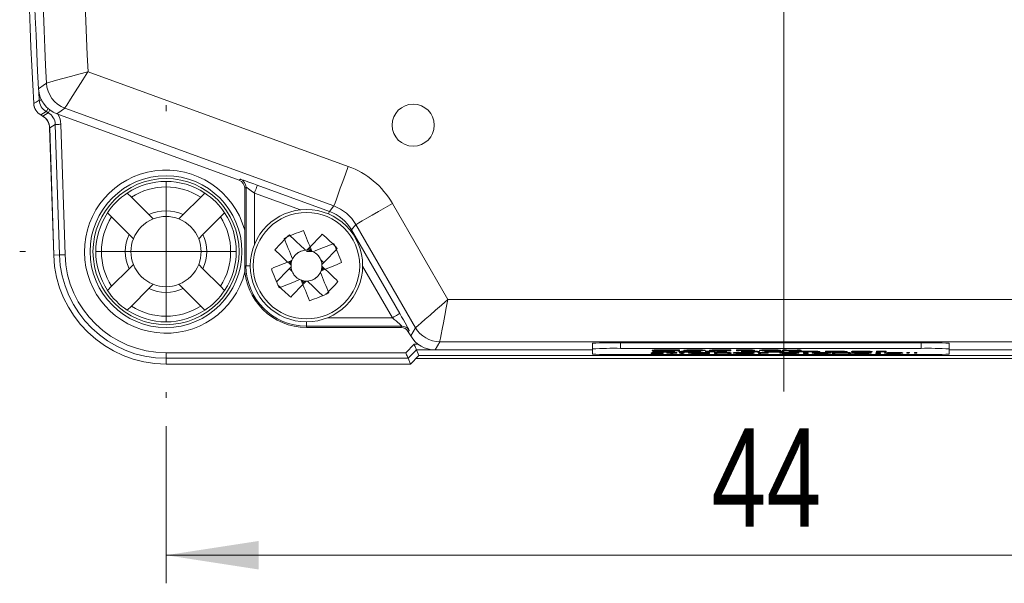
# Model space of a CAD drawing. Header units: millimetres. Extents: x 5 to 415, y 5 to 292.
# Tile 15 of 40: x 50 to 86, y 207 to 227. Entities that reach past the tile are written whole.
import ezdxf

# ---------------------------------------------------------------- set-up
doc = ezdxf.new("R2010")
doc.units = ezdxf.units.MM
doc.styles.add('SLDTEXTSTYLE0', font='TXT', dxfattribs={"width": 0.75})
doc.dimstyles.new('SLDDIMSTYLE0', dxfattribs={"dimtxt": 3.5, "dimasz": 3.302, "dimexe": 0, "dimexo": 0.0625, "dimgap": 0.875, "dimtad": 1, "dimrnd": 1e-09, "dimzin": 12, "dimdsep": 46, "dimtxsty": 'SLDTEXTSTYLE0', "dimsah": 1, "dimcen": 0.09, "dimadec": 0, "dimazin": 3, "dimtfac": 1, "dimtdec": 1, "dimtofl": 0, "dimtmove": 0, "dimatfit": 3, "dimfxl": 1, "dimfrac": 2, "dimtolj": 1, "dimtzin": 12, "dimarcsym": 0})

# ---------------------------------------------------------------- blocks, each defined once
blk = doc.blocks.new('*D3')
at = {"color": 7, "linetype": 'Continuous', "lineweight": 0}
for p, q in [((55.702, 212.779), (55.702, 207.183)), ((99.702, 212.779), (99.702, 207.183)), ((55.702, 208.183), (99.702, 208.183))]:
    blk.add_line(p, q, dxfattribs=at)
for points in [[(55.702, 208.183), (59.004, 207.675), (59.004, 208.691)], [(99.702, 208.183), (96.4, 208.691), (96.4, 207.675)]]:
    blk.add_solid(points, dxfattribs=at)
at = {"color": 7, "linetype": 'Continuous', "lineweight": 0, "insert": (75.118, 212.695), "char_height": 3.5, "attachment_point": 1, "style": 'SLDTEXTSTYLE0'}
blk.add_mtext('44', dxfattribs=at)
blk = doc.blocks.new('SW_CENTERMARKSYMBOL_1')
at = {"color": 0, "linetype": 'Continuous', "lineweight": 0}
for p, q in [((0, 5), (0, 5.21)), ((0, 0), (0, 2.5)), ((-5, 0), (-5.21, 0)), ((0, 0), (-2.5, 0)), ((0, 0), (0, -2.5)), ((0, 0), (2.5, 0)), ((5, 0), (5.21, 0)), ((0, -5), (0, -5.21))]:
    blk.add_line(p, q, dxfattribs=at)
blk = doc.blocks.new('SW_CENTERMARKSYMBOL_4')
at = {"color": 0, "linetype": 'Continuous', "lineweight": 0}
blk.add_line((0, -5), (0, -20.979), dxfattribs=at)

msp = doc.modelspace()

# ---------------------------------------------------------------- linework, layer by layer
at = {"color": 7, "linetype": 'Continuous', "lineweight": 0}
for p, q in [((52.926, 225.394), (62.189, 222.022)), ((51.187, 224.381), (51.171, 224.672)), ((61.676, 220.613), (52.102, 224.098)), ((51.311, 223.813), (51.51, 223.932)), ((51.51, 223.932), (51.436, 223.975)), ((51.76, 223.514), (51.561, 223.395)), ((51.907, 218.87), (51.76, 223.514)), ((51.96, 223.521), (52.107, 218.876)), ((58.305, 221.529), (58.352, 221.562)), ((58.55, 221.28), (58.502, 221.247)), ((58.55, 218.489), (58.55, 221.28)), ((58.952, 221.355), (61.516, 220.422)), ((60.485, 220.478), (58.85, 221.073)), ((58.85, 221.073), (58.85, 219.242)), ((61.516, 220.422), (61.676, 220.613)), ((63.761, 220.703), (65.737, 217.281)), ((62.462, 219.953), (62.302, 219.762)), ((64.582, 216.281), (62.462, 219.953)), ((62.302, 219.762), (64.02, 216.787)), ((51.907, 218.87), (51.704, 218.863)), ((58.55, 218.489), (58.502, 218.489)), ((58.55, 218.489), (58.702, 218.489)), ((63.76, 216.637), (62.702, 218.469)), ((65.737, 217.281), (89.668, 217.281)), ((61.455, 216.637), (63.76, 216.637)), ((60.702, 216.337), (60.702, 216.489)), ((64.095, 216.337), (60.702, 216.337)), ((60.702, 216.337), (60.702, 216.289)), ((64.067, 216.289), (64.095, 216.337)), ((64.414, 215.989), (64.582, 216.281)), ((64.354, 216.187), (64.327, 216.139)), ((64.236, 215.392), (64.536, 215.692)), ((64.536, 215.692), (64.676, 215.692)), ((65.448, 215.781), (65.28, 215.489)), ((89.957, 215.781), (65.448, 215.781)), ((71.883, 215.546), (71.883, 215.746)), ((82.583, 215.546), (82.583, 215.746)), ((55.702, 215.392), (55.702, 215.192)), ((55.702, 215.392), (64.236, 215.392)), ((64.618, 215.492), (64.318, 215.192)), ((65.208, 215.492), (64.618, 215.492)), ((64.318, 215.192), (55.702, 215.192)), ((55.702, 215.192), (55.702, 214.989))]:
    msp.add_line(p, q, dxfattribs=at)
at = {"color": 7, "linetype": 'Continuous', "lineweight": 15}
for p, q in [((51.24, 223.854), (51.306, 223.816)), ((51.24, 223.854), (51.311, 223.813)), ((51.82, 223.89), (58.305, 221.529)), ((51.704, 218.858), (51.555, 223.399)), ((51.561, 223.395), (51.704, 218.863)), ((58.502, 221.247), (58.502, 218.489)), ((54.468, 220.93), (54.324, 221.075)), ((55.093, 220.305), (54.468, 220.93)), ((56.936, 220.93), (56.311, 220.305)), ((57.081, 221.075), (56.936, 220.93)), ((53.617, 220.368), (53.761, 220.223)), ((53.761, 220.223), (54.386, 219.598)), ((55.246, 220.153), (55.093, 220.305)), ((56.311, 220.305), (56.159, 220.153)), ((57.018, 219.598), (57.643, 220.223)), ((57.643, 220.223), (57.788, 220.368)), ((54.386, 219.598), (54.539, 219.446)), ((56.866, 219.446), (57.018, 219.598)), ((60.857, 219.092), (60.727, 219.039)), ((60.883, 219.009), (60.781, 219.106)), ((54.539, 218.533), (54.386, 218.381)), ((57.018, 218.381), (56.866, 218.533)), ((60.183, 218.67), (60.085, 218.568)), ((60.089, 218.385), (60.191, 218.287)), ((60.1, 218.645), (60.153, 218.514)), ((61.315, 218.594), (61.214, 218.692)), ((61.222, 218.309), (61.319, 218.41)), ((61.305, 218.334), (61.252, 218.465)), ((54.386, 218.381), (53.761, 217.756)), ((57.643, 217.756), (57.018, 218.381)), ((53.761, 217.756), (53.617, 217.611)), ((55.093, 217.673), (55.246, 217.826)), ((56.159, 217.826), (56.311, 217.673)), ((57.788, 217.611), (57.643, 217.756)), ((60.522, 217.97), (60.623, 217.872)), ((60.547, 217.887), (60.678, 217.94)), ((54.468, 217.048), (55.093, 217.673)), ((56.311, 217.673), (56.936, 217.048)), ((54.324, 216.904), (54.468, 217.048)), ((56.936, 217.048), (57.081, 216.904)), ((60.702, 216.289), (64.067, 216.289)), ((64.327, 216.139), (64.414, 215.989)), ((70.883, 215.529), (70.883, 215.729)), ((82.583, 215.746), (71.883, 215.746)), ((83.583, 215.529), (83.583, 215.729)), ((64.402, 214.989), (64.702, 215.289)), ((64.618, 215.492), (64.702, 215.289)), ((64.702, 215.289), (90.702, 215.289)), ((65.28, 215.489), (70.883, 215.489)), ((70.883, 215.529), (70.883, 215.342)), ((82.583, 215.546), (71.883, 215.546)), ((71.883, 215.324), (82.583, 215.324)), ((72.973, 215.386), (73.011, 215.387)), ((72.973, 215.366), (72.973, 215.386)), ((72.973, 215.366), (73.032, 215.367)), ((73.011, 215.466), (73.011, 215.486)), ((73.011, 215.374), (73.011, 215.394)), ((73.037, 215.444), (73.127, 215.444)), ((73.037, 215.424), (73.037, 215.444)), ((73.037, 215.424), (73.127, 215.424)), ((73.037, 215.406), (73.037, 215.424)), ((73.127, 215.406), (73.037, 215.406)), ((73.127, 215.424), (73.127, 215.444)), ((73.127, 215.424), (73.127, 215.421)), ((73.127, 215.413), (73.127, 215.406)), ((73.196, 215.377), (73.196, 215.397)), ((73.383, 215.376), (73.322, 215.374)), ((73.362, 215.37), (73.362, 215.375)), ((73.383, 215.376), (73.383, 215.396)), ((73.396, 215.368), (73.396, 215.388)), ((73.422, 215.424), (73.422, 215.444)), ((73.537, 215.397), (73.665, 215.397)), ((73.537, 215.377), (73.537, 215.397)), ((73.537, 215.376), (73.537, 215.377)), ((73.537, 215.377), (73.665, 215.377)), ((73.665, 215.376), (73.537, 215.376)), ((73.549, 215.475), (73.549, 215.495)), ((73.665, 215.402), (73.755, 215.402)), ((73.665, 215.382), (73.665, 215.402)), ((73.665, 215.382), (73.755, 215.382)), ((73.665, 215.377), (73.665, 215.382)), ((73.665, 215.364), (73.665, 215.376)), ((73.755, 215.364), (73.665, 215.364)), ((73.755, 215.382), (73.755, 215.402)), ((73.755, 215.397), (73.883, 215.397)), ((73.755, 215.382), (73.755, 215.377)), ((73.755, 215.377), (73.883, 215.377)), ((73.883, 215.376), (73.755, 215.376)), ((73.755, 215.376), (73.755, 215.364)), ((73.806, 215.417), (73.806, 215.437)), ((73.883, 215.377), (73.883, 215.397)), ((73.883, 215.377), (73.883, 215.376)), ((73.986, 215.472), (73.907, 215.471)), ((73.907, 215.462), (73.986, 215.461)), ((73.96, 215.417), (73.96, 215.437)), ((73.986, 215.472), (73.986, 215.492)), ((73.986, 215.461), (73.986, 215.472)), ((73.986, 215.381), (73.986, 215.401)), ((74.024, 215.377), (74.114, 215.377)), ((74.024, 215.364), (74.024, 215.377)), ((74.114, 215.364), (74.024, 215.364)), ((74.069, 215.382), (74.069, 215.402)), ((74.114, 215.377), (74.114, 215.364)), ((74.139, 215.464), (74.139, 215.484)), ((74.152, 215.381), (74.152, 215.401)), ((74.24, 215.468), (74.24, 215.488)), ((74.306, 215.371), (74.306, 215.391)), ((74.344, 215.424), (74.344, 215.444)), ((74.518, 215.47), (74.518, 215.49)), ((74.639, 215.444), (74.729, 215.444)), ((74.639, 215.424), (74.639, 215.444)), ((74.639, 215.421), (74.639, 215.424)), ((74.639, 215.424), (74.729, 215.424)), ((74.639, 215.411), (74.639, 215.413)), ((74.729, 215.411), (74.639, 215.411)), ((74.715, 215.377), (74.715, 215.397)), ((74.729, 215.424), (74.729, 215.444)), ((74.729, 215.424), (74.729, 215.411)), ((74.796, 215.468), (74.796, 215.488)), ((74.896, 215.464), (74.896, 215.484)), ((74.909, 215.444), (74.998, 215.444)), ((74.909, 215.424), (74.909, 215.444)), ((74.909, 215.424), (74.998, 215.424)), ((74.909, 215.411), (74.909, 215.424)), ((74.998, 215.411), (74.909, 215.411)), ((75.05, 215.374), (74.975, 215.374)), ((74.975, 215.368), (75.05, 215.367)), ((74.998, 215.424), (74.998, 215.444)), ((74.998, 215.424), (74.998, 215.422)), ((74.998, 215.415), (74.998, 215.411)), ((75.05, 215.464), (75.05, 215.484)), ((75.05, 215.374), (75.05, 215.394)), ((75.05, 215.367), (75.05, 215.374)), ((75.062, 215.457), (75.152, 215.457)), ((75.177, 215.424), (75.177, 215.444)), ((75.255, 215.423), (75.206, 215.422)), ((75.229, 215.402), (75.319, 215.402)), ((75.229, 215.382), (75.229, 215.402)), ((75.229, 215.382), (75.319, 215.382)), ((75.229, 215.364), (75.229, 215.382)), ((75.319, 215.364), (75.229, 215.364)), ((75.255, 215.423), (75.255, 215.443)), ((75.306, 215.444), (75.434, 215.444)), ((75.306, 215.424), (75.306, 215.444)), ((75.306, 215.422), (75.306, 215.424)), ((75.306, 215.424), (75.434, 215.424)), ((75.434, 215.422), (75.306, 215.422)), ((75.319, 215.382), (75.319, 215.402)), ((75.319, 215.392), (75.651, 215.397)), ((75.319, 215.382), (75.319, 215.372)), ((75.319, 215.372), (75.651, 215.377)), ((75.69, 215.364), (75.319, 215.37)), ((75.319, 215.37), (75.319, 215.364)), ((75.78, 215.377), (75.395, 215.371)), ((75.395, 215.371), (75.819, 215.364)), ((75.427, 215.47), (75.427, 215.49)), ((75.434, 215.449), (75.524, 215.449)), ((75.434, 215.429), (75.434, 215.449)), ((75.434, 215.429), (75.524, 215.429)), ((75.434, 215.424), (75.434, 215.429)), ((75.434, 215.411), (75.434, 215.422)), ((75.524, 215.411), (75.434, 215.411)), ((75.524, 215.429), (75.524, 215.449)), ((75.524, 215.444), (75.652, 215.444)), ((75.524, 215.429), (75.524, 215.424)), ((75.524, 215.424), (75.652, 215.424)), ((75.652, 215.422), (75.524, 215.422)), ((75.524, 215.422), (75.524, 215.411)), ((75.651, 215.397), (75.78, 215.397)), ((75.651, 215.377), (75.651, 215.397)), ((75.651, 215.377), (75.78, 215.377)), ((75.652, 215.424), (75.652, 215.444)), ((75.652, 215.424), (75.652, 215.422)), ((75.819, 215.364), (75.69, 215.364)), ((75.716, 215.49), (75.806, 215.49)), ((75.716, 215.47), (75.716, 215.49)), ((75.716, 215.47), (75.806, 215.47)), ((75.716, 215.468), (75.716, 215.47)), ((75.716, 215.459), (75.716, 215.46)), ((75.78, 215.377), (75.78, 215.397)), ((75.78, 215.385), (75.819, 215.384)), ((75.806, 215.47), (75.806, 215.49)), ((75.806, 215.47), (75.806, 215.46)), ((75.819, 215.364), (75.819, 215.384)), ((75.896, 215.371), (75.896, 215.391)), ((75.98, 215.375), (75.98, 215.395)), ((76.639, 215.37), (75.986, 215.37)), ((75.995, 215.372), (76.55, 215.372)), ((76.011, 215.49), (76.101, 215.49)), ((76.011, 215.47), (76.011, 215.49)), ((76.011, 215.47), (76.101, 215.47)), ((76.011, 215.457), (76.011, 215.47)), ((76.101, 215.457), (76.011, 215.457)), ((76.101, 215.47), (76.101, 215.49)), ((76.101, 215.47), (76.101, 215.468)), ((76.101, 215.462), (76.101, 215.457)), ((76.191, 215.444), (76.28, 215.444)), ((76.191, 215.424), (76.191, 215.444)), ((76.191, 215.424), (76.28, 215.424)), ((76.191, 215.411), (76.191, 215.424)), ((76.28, 215.411), (76.191, 215.411)), ((76.266, 215.377), (76.266, 215.397)), ((76.28, 215.424), (76.28, 215.444)), ((76.28, 215.424), (76.28, 215.421)), ((76.28, 215.416), (76.28, 215.411)), ((76.379, 215.47), (76.379, 215.49)), ((76.521, 215.368), (76.601, 215.368)), ((76.558, 215.424), (76.558, 215.444)), ((76.56, 215.375), (76.56, 215.395)), ((76.562, 215.457), (76.562, 215.463)), ((76.652, 215.457), (76.562, 215.457)), ((76.601, 215.368), (76.601, 215.37)), ((76.639, 215.37), (76.639, 215.39)), ((76.652, 215.464), (76.652, 215.484)), ((76.652, 215.464), (76.652, 215.457)), ((76.742, 215.411), (76.742, 215.417)), ((76.832, 215.411), (76.742, 215.411)), ((76.793, 215.397), (76.883, 215.397)), ((76.793, 215.377), (76.793, 215.397)), ((76.793, 215.377), (76.883, 215.377)), ((76.793, 215.364), (76.793, 215.377)), ((76.883, 215.364), (76.793, 215.364)), ((76.832, 215.464), (76.832, 215.484)), ((76.832, 215.417), (76.832, 215.437)), ((76.832, 215.417), (76.832, 215.411)), ((76.883, 215.377), (76.883, 215.397)), ((76.883, 215.377), (76.883, 215.375)), ((76.883, 215.369), (76.883, 215.364)), ((76.916, 215.468), (76.916, 215.488)), ((77.575, 215.463), (76.921, 215.463)), ((76.931, 215.465), (77.486, 215.465)), ((77.024, 215.444), (77.114, 215.444)), ((77.024, 215.424), (77.024, 215.444)), ((77.024, 215.424), (77.114, 215.424)), ((77.024, 215.418), (77.024, 215.424)), ((77.061, 215.377), (77.061, 215.397)), ((77.139, 215.377), (77.09, 215.376)), ((77.114, 215.424), (77.114, 215.444)), ((77.114, 215.424), (77.114, 215.418)), ((77.128, 215.415), (77.128, 215.435)), ((77.139, 215.377), (77.139, 215.397)), ((77.202, 215.47), (77.202, 215.49)), ((77.352, 215.412), (77.352, 215.432)), ((77.457, 215.461), (77.537, 215.461)), ((77.496, 215.468), (77.496, 215.488)), ((77.537, 215.461), (77.537, 215.463)), ((77.55, 215.373), (77.55, 215.393)), ((77.573, 215.415), (77.573, 215.435)), ((77.575, 215.463), (77.575, 215.483)), ((77.588, 215.444), (77.678, 215.444)), ((77.588, 215.424), (77.588, 215.444)), ((77.588, 215.424), (77.678, 215.424)), ((77.588, 215.418), (77.588, 215.424)), ((77.652, 215.477), (77.691, 215.478)), ((77.652, 215.457), (77.652, 215.477)), ((77.652, 215.457), (77.932, 215.464)), ((77.759, 215.457), (77.652, 215.457)), ((77.678, 215.424), (77.678, 215.444)), ((77.678, 215.424), (77.678, 215.417)), ((77.691, 215.49), (77.797, 215.49)), ((77.691, 215.47), (77.691, 215.49)), ((77.691, 215.47), (77.797, 215.47)), ((77.932, 215.464), (77.691, 215.47)), ((77.986, 215.463), (77.759, 215.457)), ((77.797, 215.49), (77.986, 215.486)), ((77.797, 215.47), (77.797, 215.49)), ((77.797, 215.47), (77.986, 215.466)), ((77.883, 215.444), (77.973, 215.444)), ((77.883, 215.424), (77.883, 215.444)), ((77.883, 215.424), (77.973, 215.424)), ((77.883, 215.411), (77.883, 215.424)), ((77.973, 215.411), (77.883, 215.411)), ((77.884, 215.382), (77.884, 215.402)), ((77.973, 215.424), (77.973, 215.444)), ((77.973, 215.424), (77.973, 215.421)), ((77.973, 215.416), (77.973, 215.411)), ((77.986, 215.486), (78.174, 215.49)), ((77.986, 215.466), (77.986, 215.486)), ((77.986, 215.466), (78.174, 215.47)), ((78.212, 215.457), (77.986, 215.463)), ((78.28, 215.47), (78.039, 215.464)), ((78.039, 215.464), (78.319, 215.457)), ((78.074, 215.423), (78.074, 215.443)), ((78.174, 215.49), (78.28, 215.49)), ((78.174, 215.47), (78.174, 215.49)), ((78.174, 215.47), (78.28, 215.47)), ((78.319, 215.457), (78.212, 215.457)), ((78.225, 215.424), (78.225, 215.444)), ((78.229, 215.373), (78.229, 215.393)), ((78.28, 215.47), (78.28, 215.49)), ((78.28, 215.478), (78.319, 215.477)), ((78.319, 215.457), (78.319, 215.477)), ((78.383, 215.411), (78.383, 215.417)), ((78.473, 215.411), (78.383, 215.411)), ((78.396, 215.366), (78.396, 215.386)), ((78.457, 215.421), (78.457, 215.441)), ((78.473, 215.416), (78.473, 215.411)), ((78.479, 215.367), (78.479, 215.387)), ((78.562, 215.366), (78.562, 215.386)), ((78.704, 215.389), (78.793, 215.389)), ((78.704, 215.369), (78.704, 215.389)), ((78.704, 215.369), (78.793, 215.369)), ((78.725, 215.424), (78.725, 215.444)), ((78.793, 215.369), (78.793, 215.389)), ((78.806, 215.393), (78.909, 215.402)), ((78.806, 215.373), (78.806, 215.393)), ((78.806, 215.373), (78.909, 215.382)), ((78.883, 215.411), (78.883, 215.418)), ((78.973, 215.411), (78.883, 215.411)), ((78.909, 215.402), (79.319, 215.402)), ((78.909, 215.382), (78.909, 215.402)), ((78.909, 215.382), (79.319, 215.382)), ((78.979, 215.38), (78.925, 215.375)), ((78.973, 215.418), (78.973, 215.438)), ((78.973, 215.418), (78.973, 215.411)), ((79.319, 215.38), (78.979, 215.38)), ((79.043, 215.376), (79.043, 215.38)), ((79.178, 215.449), (79.268, 215.449)), ((79.178, 215.429), (79.178, 215.449)), ((79.178, 215.429), (79.268, 215.429)), ((79.178, 215.411), (79.178, 215.429)), ((79.268, 215.411), (79.178, 215.411)), ((79.268, 215.429), (79.268, 215.449)), ((79.268, 215.429), (79.268, 215.421)), ((79.268, 215.413), (79.268, 215.411)), ((79.319, 215.382), (79.319, 215.402)), ((79.319, 215.382), (79.319, 215.38)), ((79.357, 215.37), (79.357, 215.39)), ((79.421, 215.384), (79.46, 215.385)), ((79.421, 215.364), (79.421, 215.384)), ((79.421, 215.364), (79.702, 215.371)), ((79.528, 215.364), (79.421, 215.364)), ((79.46, 215.397), (79.567, 215.397)), ((79.46, 215.377), (79.46, 215.397)), ((79.46, 215.377), (79.567, 215.377)), ((79.702, 215.371), (79.46, 215.377)), ((79.755, 215.37), (79.528, 215.364)), ((79.566, 215.424), (79.566, 215.444)), ((79.567, 215.397), (79.755, 215.393)), ((79.567, 215.377), (79.567, 215.397)), ((79.567, 215.377), (79.755, 215.373)), ((79.755, 215.393), (79.943, 215.397)), ((79.755, 215.373), (79.755, 215.393)), ((79.755, 215.373), (79.943, 215.377)), ((79.981, 215.364), (79.755, 215.37)), ((80.05, 215.377), (79.808, 215.371)), ((79.808, 215.371), (80.088, 215.364)), ((79.943, 215.397), (80.05, 215.397)), ((79.943, 215.377), (79.943, 215.397)), ((79.943, 215.377), (80.05, 215.377)), ((79.947, 215.417), (79.947, 215.437)), ((80.088, 215.364), (79.981, 215.364)), ((80.05, 215.377), (80.05, 215.397)), ((80.05, 215.385), (80.088, 215.384)), ((80.088, 215.364), (80.088, 215.384)), ((80.101, 215.417), (80.101, 215.437)), ((80.127, 215.373), (80.127, 215.393)), ((80.185, 215.422), (80.185, 215.442)), ((80.845, 215.417), (80.191, 215.417)), ((80.2, 215.419), (80.755, 215.419)), ((80.461, 215.382), (80.461, 215.402)), ((80.471, 215.424), (80.471, 215.444)), ((80.726, 215.415), (80.806, 215.414)), ((80.765, 215.421), (80.765, 215.441)), ((80.806, 215.414), (80.806, 215.417)), ((80.806, 215.373), (80.806, 215.393)), ((80.845, 215.417), (80.845, 215.437)), ((80.973, 215.366), (80.973, 215.386)), ((80.998, 215.444), (81.088, 215.444)), ((80.998, 215.424), (80.998, 215.444)), ((80.998, 215.424), (81.088, 215.424)), ((80.998, 215.411), (80.998, 215.424)), ((81.088, 215.411), (80.998, 215.411)), ((81.056, 215.367), (81.056, 215.387)), ((81.088, 215.424), (81.088, 215.444)), ((81.088, 215.424), (81.088, 215.422)), ((81.088, 215.415), (81.088, 215.411)), ((81.139, 215.366), (81.139, 215.386)), ((81.266, 215.424), (81.266, 215.444)), ((81.28, 215.389), (81.37, 215.389)), ((81.28, 215.369), (81.28, 215.389)), ((81.28, 215.369), (81.37, 215.369)), ((81.345, 215.423), (81.295, 215.422)), ((81.345, 215.423), (81.345, 215.443)), ((81.37, 215.369), (81.37, 215.389)), ((81.383, 215.393), (81.486, 215.402)), ((81.383, 215.373), (81.383, 215.393)), ((81.383, 215.373), (81.486, 215.382)), ((81.486, 215.402), (81.896, 215.402)), ((81.486, 215.382), (81.486, 215.402)), ((81.486, 215.382), (81.896, 215.382)), ((81.556, 215.38), (81.502, 215.375)), ((81.896, 215.38), (81.556, 215.38)), ((81.62, 215.376), (81.62, 215.38)), ((81.896, 215.382), (81.896, 215.402)), ((81.896, 215.382), (81.896, 215.38)), ((81.934, 215.37), (81.934, 215.39)), ((82.075, 215.402), (82.165, 215.402)), ((82.075, 215.382), (82.075, 215.402)), ((82.089, 215.377), (82.075, 215.382)), ((82.075, 215.382), (82.165, 215.382)), ((82.151, 215.377), (82.089, 215.377)), ((82.165, 215.382), (82.151, 215.377)), ((82.165, 215.382), (82.165, 215.402)), ((82.345, 215.402), (82.434, 215.402)), ((82.345, 215.382), (82.345, 215.402)), ((82.345, 215.382), (82.434, 215.382)), ((82.358, 215.377), (82.345, 215.382)), ((82.42, 215.377), (82.358, 215.377)), ((82.434, 215.382), (82.42, 215.377)), ((82.434, 215.382), (82.434, 215.402)), ((83.583, 215.342), (83.583, 215.529)), ((83.583, 215.489), (90.125, 215.489)), ((55.702, 214.989), (64.402, 214.989)), ((64.318, 215.192), (64.402, 214.989)), ((64.602, 215.189), (90.802, 215.189))]:
    msp.add_line(p, q, dxfattribs=at)
at = {"color": 7, "linetype": 'Continuous', "lineweight": 0, "flags": 128}
for points in [[(51.445, 224.987), (51.449, 224.988), (51.563, 225.02), (51.806, 225.086), (52.256, 225.21), (52.299, 225.222), (52.594, 225.303), (52.919, 225.391), (52.926, 225.394)], [(52.102, 224.098), (52.104, 224.101), (52.168, 224.201), (52.302, 224.413), (52.553, 224.807), (52.577, 224.844), (52.742, 225.103), (52.922, 225.387), (52.926, 225.394)], [(51.163, 224.778), (51.197, 224.803), (51.332, 224.903), (51.445, 224.987)], [(50.99, 224.26), (51.007, 224.271), (51.075, 224.312), (51.187, 224.381)], [(51.275, 224.386), (51.246, 224.384), (51.222, 224.383), (51.203, 224.382), (51.191, 224.381), (51.187, 224.381)], [(51.501, 224.087), (51.498, 224.082), (51.481, 224.052), (51.466, 224.026), (51.453, 224.005), (51.444, 223.989), (51.438, 223.978), (51.436, 223.975)], [(51.568, 224.032), (51.555, 224.01), (51.54, 223.983), (51.528, 223.962), (51.518, 223.946), (51.513, 223.935), (51.51, 223.932)], [(52.102, 224.098), (51.973, 224.003), (51.82, 223.89)], [(51.436, 223.975), (51.339, 223.915), (51.24, 223.854)], [(51.96, 223.521), (51.921, 223.52), (51.884, 223.518), (51.85, 223.517), (51.82, 223.516), (51.795, 223.516), (51.776, 223.515), (51.764, 223.515), (51.76, 223.514)], [(61.676, 220.613), (61.688, 220.644), (61.718, 220.727), (61.766, 220.859), (61.83, 221.034), (61.907, 221.247), (61.995, 221.488), (62.09, 221.75), (62.189, 222.022)], [(58.85, 221.073), (58.869, 221.127), (58.888, 221.18), (58.906, 221.228), (58.921, 221.271), (58.934, 221.306), (58.944, 221.332), (58.95, 221.349), (58.952, 221.355)], [(62.462, 219.953), (62.491, 219.97), (62.567, 220.014), (62.689, 220.084), (62.851, 220.178), (63.046, 220.291), (63.269, 220.419), (63.51, 220.559), (63.761, 220.703)], [(61.483, 220.331), (61.485, 220.337), (61.498, 220.373), (61.508, 220.399), (61.514, 220.415), (61.516, 220.422)], [(62.263, 219.74), (62.281, 219.75), (62.296, 219.759), (62.302, 219.762)], [(52.107, 218.876), (52.068, 218.875), (52.031, 218.873), (51.997, 218.872), (51.967, 218.871), (51.942, 218.871), (51.923, 218.87), (51.911, 218.87), (51.907, 218.87)], [(64.582, 216.281), (64.608, 216.303), (64.676, 216.362), (64.784, 216.456), (64.927, 216.58), (65.102, 216.731), (65.3, 216.903), (65.514, 217.088), (65.737, 217.281)], [(65.448, 215.781), (65.455, 215.815), (65.472, 215.903), (65.499, 216.043), (65.534, 216.23), (65.578, 216.456), (65.627, 216.713), (65.681, 216.992), (65.737, 217.281)], [(63.76, 216.637), (63.81, 216.666), (63.858, 216.693), (63.903, 216.719), (63.942, 216.742), (63.974, 216.76), (63.999, 216.774), (64.014, 216.783), (64.02, 216.787)]]:
    msp.add_lwpolyline(points, dxfattribs=at)
at = {"color": 7, "linetype": 'Continuous', "lineweight": 15, "flags": 128}
for points in [[(60.207, 218.728), (60.169, 218.821), (60.131, 218.914), (60.094, 219.006), (60.056, 219.099), (60.019, 219.19), (59.982, 219.281), (59.945, 219.372), (59.909, 219.462)], [(60.093, 219.586), (60.163, 219.519), (60.233, 219.452), (60.304, 219.384), (60.376, 219.315), (60.448, 219.246), (60.52, 219.177), (60.592, 219.108), (60.665, 219.038)], [(60.595, 219.74), (60.631, 219.65), (60.668, 219.559), (60.705, 219.468), (60.742, 219.376), (60.779, 219.284), (60.817, 219.192), (60.855, 219.099), (60.892, 219.006)], [(60.717, 219.039), (60.787, 219.112), (60.856, 219.184), (60.925, 219.256), (60.994, 219.328), (61.062, 219.4), (61.13, 219.471), (61.198, 219.541), (61.265, 219.611)], [(60.94, 218.985), (61.034, 219.023), (61.127, 219.061), (61.219, 219.098), (61.311, 219.136), (61.403, 219.173), (61.494, 219.21), (61.585, 219.246), (61.675, 219.283)], [(61.799, 219.099), (61.732, 219.029), (61.665, 218.958), (61.597, 218.887), (61.528, 218.816), (61.459, 218.744), (61.39, 218.672), (61.321, 218.6), (61.251, 218.527)], [(60.153, 218.504), (60.08, 218.574), (60.008, 218.643), (59.935, 218.712), (59.864, 218.781), (59.792, 218.85), (59.721, 218.918), (59.651, 218.985), (59.581, 219.052)], [(59.452, 218.382), (59.542, 218.418), (59.633, 218.455), (59.724, 218.492), (59.815, 218.529), (59.907, 218.567), (60, 218.604), (60.093, 218.642), (60.186, 218.68)], [(59.636, 217.912), (59.673, 217.95), (59.74, 218.021), (59.808, 218.092), (59.877, 218.163), (59.945, 218.235), (60.015, 218.307), (60.084, 218.379), (60.154, 218.452)], [(61.953, 218.597), (61.863, 218.561), (61.772, 218.524), (61.681, 218.487), (61.589, 218.45), (61.497, 218.412), (61.405, 218.375), (61.312, 218.337), (61.218, 218.299)], [(61.252, 218.475), (61.325, 218.405), (61.397, 218.336), (61.469, 218.267), (61.541, 218.198), (61.612, 218.129), (61.683, 218.061), (61.754, 217.994), (61.824, 217.927)], [(61.198, 218.251), (61.236, 218.158), (61.274, 218.065), (61.311, 217.973), (61.348, 217.88), (61.386, 217.789), (61.423, 217.698), (61.459, 217.607), (61.496, 217.517)], [(60.464, 217.994), (60.371, 217.956), (60.278, 217.918), (60.185, 217.881), (60.093, 217.843), (60.002, 217.806), (59.91, 217.769), (59.82, 217.733), (59.73, 217.696)], [(60.688, 217.94), (60.618, 217.867), (60.549, 217.795), (60.48, 217.723), (60.411, 217.651), (60.342, 217.579), (60.274, 217.508), (60.207, 217.438), (60.14, 217.368)], [(60.81, 217.239), (60.773, 217.329), (60.737, 217.42), (60.7, 217.511), (60.663, 217.602), (60.625, 217.695), (60.588, 217.787), (60.55, 217.88), (60.512, 217.973)], [(61.28, 217.423), (61.242, 217.46), (61.171, 217.527), (61.1, 217.595), (61.029, 217.664), (60.957, 217.733), (60.885, 217.802), (60.813, 217.871), (60.74, 217.941)], [(64.536, 215.692), (64.552, 215.653), (64.567, 215.616), (64.581, 215.582), (64.594, 215.552), (64.604, 215.527), (64.612, 215.508), (64.617, 215.496), (64.618, 215.492)], [(64.236, 215.392), (64.252, 215.353), (64.267, 215.316), (64.281, 215.282), (64.294, 215.252), (64.304, 215.227), (64.312, 215.208), (64.317, 215.196), (64.318, 215.192)], [(73.182, 215.364), (73.053, 215.365), (72.973, 215.366)], [(73.138, 215.46), (73.035, 215.463), (73.011, 215.466)], [(73.045, 215.372), (73.017, 215.373), (73.011, 215.374)], [(73.032, 215.367), (73.105, 215.366), (73.177, 215.366)], [(73.171, 215.37), (73.094, 215.371), (73.045, 215.372)], [(73.101, 215.374), (73.109, 215.373), (73.126, 215.373)], [(73.126, 215.373), (73.181, 215.372), (73.23, 215.372)], [(73.127, 215.441), (73.274, 215.443), (73.422, 215.444)], [(73.127, 215.421), (73.274, 215.423), (73.422, 215.424)], [(73.425, 215.411), (73.241, 215.412), (73.127, 215.413)], [(73.55, 215.457), (73.299, 215.458), (73.138, 215.46)], [(73.281, 215.369), (73.222, 215.37), (73.171, 215.37)], [(73.322, 215.374), (73.259, 215.375), (73.196, 215.376)], [(73.23, 215.372), (73.31, 215.371), (73.362, 215.37)], [(73.306, 215.368), (73.298, 215.368), (73.281, 215.369)], [(73.362, 215.37), (73.389, 215.369), (73.396, 215.368)], [(73.383, 215.389), (73.389, 215.389), (73.396, 215.388)], [(73.907, 215.471), (73.722, 215.473), (73.544, 215.474)], [(73.549, 215.495), (73.82, 215.494), (73.986, 215.492)], [(73.549, 215.475), (73.82, 215.474), (73.986, 215.472)], [(73.55, 215.459), (73.769, 215.46), (73.907, 215.462)], [(74.139, 215.484), (74.171, 215.486), (74.24, 215.488)], [(74.139, 215.464), (74.171, 215.466), (74.24, 215.468)], [(74.24, 215.488), (74.383, 215.49), (74.518, 215.49)], [(74.24, 215.468), (74.383, 215.47), (74.518, 215.47)], [(74.639, 215.413), (74.488, 215.411), (74.341, 215.411)], [(74.344, 215.444), (74.529, 215.443), (74.639, 215.441)], [(74.344, 215.424), (74.529, 215.423), (74.639, 215.421)], [(74.518, 215.49), (74.687, 215.49), (74.796, 215.488)], [(74.518, 215.47), (74.687, 215.47), (74.796, 215.468)], [(74.975, 215.374), (74.841, 215.375), (74.709, 215.376)], [(74.709, 215.366), (74.873, 215.366), (74.975, 215.368)], [(74.715, 215.397), (74.927, 215.396), (75.05, 215.394)], [(74.715, 215.377), (74.927, 215.376), (75.05, 215.374)], [(74.796, 215.488), (74.877, 215.486), (74.896, 215.484)], [(74.796, 215.468), (74.877, 215.466), (74.896, 215.464)], [(75.014, 215.42), (75, 215.417), (74.998, 215.415)], [(75.206, 215.422), (75.18, 215.422), (75.16, 215.422)], [(75.177, 215.444), (75.222, 215.444), (75.255, 215.443)], [(75.177, 215.424), (75.222, 215.424), (75.255, 215.423)], [(75.716, 215.46), (75.568, 215.458), (75.424, 215.457)], [(75.427, 215.49), (75.606, 215.49), (75.716, 215.488)], [(75.427, 215.47), (75.606, 215.47), (75.716, 215.468)], [(75.806, 215.46), (75.8, 215.458), (75.779, 215.456)], [(75.896, 215.391), (75.922, 215.393), (75.98, 215.395)], [(75.896, 215.371), (75.922, 215.373), (75.98, 215.375)], [(75.98, 215.395), (76.124, 215.397), (76.266, 215.397)], [(75.98, 215.375), (76.124, 215.377), (76.266, 215.377)], [(76.082, 215.375), (76.023, 215.373), (75.995, 215.372)], [(76.27, 215.376), (76.158, 215.375), (76.082, 215.375)], [(76.101, 215.488), (76.24, 215.49), (76.379, 215.49)], [(76.101, 215.468), (76.24, 215.47), (76.379, 215.47)], [(76.115, 215.465), (76.103, 215.464), (76.101, 215.462)], [(76.266, 215.397), (76.449, 215.397), (76.56, 215.395)], [(76.266, 215.377), (76.449, 215.377), (76.56, 215.375)], [(76.28, 215.441), (76.419, 215.443), (76.558, 215.444)], [(76.28, 215.421), (76.419, 215.423), (76.558, 215.424)], [(76.294, 215.419), (76.282, 215.417), (76.28, 215.416)], [(76.562, 215.463), (76.561, 215.465), (76.552, 215.466)], [(76.56, 215.395), (76.625, 215.392), (76.639, 215.39)], [(76.56, 215.375), (76.625, 215.372), (76.639, 215.37)], [(76.742, 215.417), (76.74, 215.419), (76.731, 215.42)], [(76.832, 215.484), (76.858, 215.486), (76.916, 215.488)], [(76.832, 215.464), (76.858, 215.466), (76.916, 215.468)], [(76.899, 215.373), (76.885, 215.371), (76.883, 215.369)], [(76.916, 215.488), (77.06, 215.49), (77.202, 215.49)], [(76.916, 215.468), (77.06, 215.47), (77.202, 215.47)], [(77.018, 215.468), (76.959, 215.466), (76.931, 215.465)], [(77.206, 215.469), (77.094, 215.468), (77.018, 215.468)], [(77.09, 215.376), (77.065, 215.376), (77.044, 215.376)], [(77.061, 215.397), (77.107, 215.397), (77.139, 215.397)], [(77.061, 215.377), (77.107, 215.377), (77.139, 215.377)], [(77.114, 215.438), (77.117, 215.436), (77.128, 215.435)], [(77.114, 215.418), (77.117, 215.416), (77.128, 215.415)], [(77.202, 215.49), (77.385, 215.49), (77.496, 215.488)], [(77.202, 215.47), (77.385, 215.47), (77.496, 215.468)], [(77.496, 215.488), (77.561, 215.486), (77.575, 215.483)], [(77.496, 215.468), (77.561, 215.466), (77.575, 215.463)], [(77.573, 215.435), (77.587, 215.436), (77.588, 215.438)], [(77.573, 215.415), (77.587, 215.416), (77.588, 215.418)], [(77.973, 215.441), (78.025, 215.443), (78.074, 215.443)], [(77.973, 215.421), (78.025, 215.423), (78.074, 215.423)], [(78.074, 215.443), (78.156, 215.444), (78.225, 215.444)], [(78.074, 215.423), (78.156, 215.424), (78.225, 215.424)], [(78.102, 215.369), (78.133, 215.371), (78.139, 215.373)], [(79.026, 215.374), (78.901, 215.374), (78.806, 215.373)], [(78.925, 215.395), (78.99, 215.396), (79.043, 215.396)], [(78.925, 215.375), (78.99, 215.376), (79.043, 215.376)], [(79.268, 215.441), (79.418, 215.443), (79.566, 215.444)], [(79.268, 215.421), (79.418, 215.423), (79.566, 215.424)], [(79.563, 215.411), (79.378, 215.411), (79.268, 215.413)], [(80.101, 215.437), (80.127, 215.44), (80.185, 215.442)], [(80.101, 215.417), (80.127, 215.42), (80.185, 215.422)], [(80.185, 215.442), (80.329, 215.443), (80.471, 215.444)], [(80.185, 215.422), (80.329, 215.423), (80.471, 215.424)], [(80.287, 215.421), (80.228, 215.42), (80.2, 215.419)], [(80.475, 215.422), (80.363, 215.422), (80.287, 215.421)], [(80.471, 215.444), (80.654, 215.443), (80.765, 215.441)], [(80.471, 215.424), (80.654, 215.423), (80.765, 215.421)], [(80.678, 215.369), (80.71, 215.371), (80.716, 215.373)], [(80.765, 215.441), (80.83, 215.439), (80.845, 215.437)], [(80.765, 215.421), (80.83, 215.419), (80.845, 215.417)], [(81.104, 215.42), (81.09, 215.417), (81.088, 215.415)], [(81.295, 215.422), (81.27, 215.422), (81.249, 215.422)], [(81.266, 215.444), (81.312, 215.444), (81.345, 215.443)], [(81.266, 215.424), (81.312, 215.424), (81.345, 215.423)], [(81.603, 215.374), (81.478, 215.374), (81.383, 215.373)], [(81.502, 215.395), (81.567, 215.396), (81.62, 215.396)], [(81.502, 215.375), (81.567, 215.376), (81.62, 215.376)]]:
    msp.add_lwpolyline(points, dxfattribs=at)
at = {"color": 7, "linetype": 'Continuous', "lineweight": 15}
for centre, radius in [((64.502, 223.489), 0.75), ((55.702, 218.989), 2.6), ((60.702, 218.489), 2)]:
    msp.add_circle(centre, radius, dxfattribs=at)
at = {"color": 7, "linetype": 'Continuous', "lineweight": 0}
for centre, radius in [((55.702, 218.989), 2.703), ((60.702, 218.489), 1.895)]:
    msp.add_circle(centre, radius, dxfattribs=at)
at = {"color": 7, "linetype": 'Continuous', "lineweight": 15}
for centre, radius, start, end in [((250.702, 234.989), 200, 176.92481, 183.07519), ((250.902, 234.989), 200, 177.0734, 182.9266), ((52.162, 224.829), 1, 182.9256, 250.0009), ((51.49, 224.287), 0.5, 183.0752, 203.913), ((51.49, 224.287), 0.5, 183.0751, 240.0001), ((51.061, 223.38), 0.5, 1.8098, 60), ((55.702, 218.989), 2.5, 56.537, 123.463), ((55.702, 218.989), 2.3, 57.5559, 122.4441), ((55.702, 218.989), 2.5, 123.463, 146.537), ((55.702, 218.989), 2.5, 33.463, 56.537), ((55.702, 218.989), 2.5, 146.537, 213.463), ((55.702, 218.989), 2.3, 147.5559, 212.4441), ((55.702, 218.989), 1.25, 111.4218, 158.5782), ((55.702, 218.989), 1.45, 65.1713, 114.8287), ((55.702, 218.989), 1.25, 68.5782, 111.4218), ((55.702, 218.989), 1.25, 21.4218, 68.5782), ((55.702, 218.989), 2.3, 327.5559, 32.4441), ((55.702, 218.989), 2.5, 326.537, 33.463), ((55.702, 218.989), 1.45, 155.1713, 204.8287), ((55.702, 218.989), 1.25, 158.5782, 201.4218), ((55.702, 218.989), 1.25, 338.5782, 21.4218), ((55.702, 218.989), 1.45, 335.1713, 24.8287), ((66.194, 213.224), 8.815, 133.7968, 138.6079), ((63.561, 211.437), 8.816, 109.6582, 114.4689), ((55.437, 212.998), 8.815, 43.7966, 48.6079), ((53.651, 215.631), 8.815, 19.658, 24.4691), ((55.702, 218.989), 4, 181.8098, 270), ((60.702, 218.489), 0.55, 111.5823, 154.3415), ((60.702, 218.489), 0.55, 93.9244, 136.6836), ((60.702, 218.489), 0.55, 88.4802, 93.9244), ((60.702, 218.489), 0.55, 70.8223, 88.4802), ((60.702, 218.489), 0.55, 69.7857, 87.4436), ((60.702, 218.489), 0.55, 64.3415, 69.7857), ((60.702, 218.489), 0.55, 21.5823, 64.3415), ((60.702, 218.489), 0.55, 3.9244, 46.6836), ((55.702, 218.989), 1.25, 201.4218, 248.5782), ((55.702, 218.989), 1.25, 291.4218, 338.5782), ((60.702, 218.489), 2.2, 180, 270), ((67.754, 221.347), 8.815, 199.658, 204.4691), ((60.702, 218.489), 0.55, 178.4802, 183.9244), ((60.702, 218.489), 0.55, 159.7857, 177.4436), ((60.702, 218.489), 0.55, 160.8223, 178.4802), ((60.702, 218.489), 0.55, 183.9244, 226.6836), ((60.702, 218.489), 0.55, 154.3415, 159.7857), ((60.702, 218.489), 0.55, 339.7857, 357.4436), ((60.702, 218.489), 0.55, 340.8223, 358.4802), ((60.702, 218.489), 0.55, 358.4802, 3.9244), ((60.702, 218.489), 0.55, 201.5823, 244.3415), ((60.702, 218.489), 0.55, 273.9244, 316.6836), ((60.702, 218.489), 0.55, 291.5823, 334.3415), ((60.702, 218.489), 0.55, 334.3415, 339.7857), ((55.702, 218.989), 1.25, 248.5782, 291.4218), ((65.97, 223.983), 8.818, 224.531, 228.6075), ((60.702, 218.489), 0.55, 244.3415, 249.7857), ((60.702, 218.489), 0.55, 249.7857, 267.4436), ((60.702, 218.489), 0.55, 250.8223, 268.4802), ((60.702, 218.489), 0.55, 268.4802, 273.9244), ((55.208, 223.757), 8.818, 314.531, 318.6075), ((55.702, 218.989), 2.5, 213.463, 236.537), ((55.702, 218.989), 1.45, 245.1713, 294.8287), ((55.702, 218.989), 2.5, 303.463, 326.537), ((57.843, 225.543), 8.818, 289.6588, 294.4684), ((55.702, 218.989), 2.3, 237.5559, 302.4441), ((55.702, 218.989), 2.5, 236.537, 303.463), ((71.634, 201.405), 14.343, 89.0018, 92.998), ((82.833, 201.405), 14.343, 87.002, 90.9982), ((71.633, 201.206), 14.342, 89.0017, 92.9981), ((71.633, 229.663), 14.341, 267.0019, 270.9986), ((73.422, 207.107), 8.389, 89.1281, 92.804), ((73.422, 207.089), 8.387, 89.1276, 92.8045), ((73.15, 212.805), 2.593, 88.9962, 93.0791), ((73.15, 212.785), 2.593, 88.9962, 93.0791), ((73.421, 209.574), 5.9, 88.8077, 93.1082), ((73.443, 222.637), 7.179, 267.2682, 270.852), ((73.17, 214.17), 1.207, 88.7807, 93.2917), ((73.338, 211.658), 3.765, 88.7429, 93.2263), ((73.353, 220.039), 4.627, 267.198, 270.863), ((73.211, 217.271), 1.905, 268.9712, 272.8519), ((73.232, 218.642), 3.278, 269.1136, 272.8577), ((73.195, 205.69), 9.708, 88.8923, 89.9966), ((73.195, 205.67), 9.708, 88.8923, 89.9966), ((73.489, 210.701), 4.722, 87.2347, 90.8188), ((73.527, 210.33), 5.115, 86.8683, 91.1737), ((73.527, 210.31), 5.115, 86.8683, 91.1737), ((73.501, 219.397), 3.986, 268.8718, 273.0978), ((73.514, 221.271), 5.861, 269.1315, 272.8616), ((73.604, 234.936), 19.479, 269.842, 271.1219), ((74.256, 209.38), 6.064, 89.1663, 92.7938), ((74.255, 209.365), 6.06, 89.1649, 92.7952), ((74.236, 220.315), 4.905, 266.7764, 271.2284), ((74.05, 214.003), 1.4, 89.2336, 92.6296), ((74.05, 213.983), 1.4, 89.2336, 92.6296), ((74.047, 216.589), 1.21, 267.1129, 271.0419), ((74.265, 211.432), 3.991, 88.8528, 93.0937), ((74.278, 220.129), 4.717, 267.2283, 270.8062), ((74.091, 214.199), 1.203, 87.0833, 91.0713), ((74.091, 214.181), 1.202, 87.0811, 91.0735), ((74.087, 216.833), 1.454, 269.263, 272.5645), ((74.413, 220.313), 4.857, 266.7724, 271.2405), ((74.438, 211.775), 3.694, 88.7711, 93.2465), ((74.45, 219.887), 4.429, 267.1427, 270.8759), ((74.62, 208.737), 6.661, 89.1793, 92.699), ((74.62, 208.717), 6.661, 89.1793, 92.699), ((74.597, 220.936), 5.573, 267.0083, 271.1388), ((74.427, 219.264), 3.852, 268.7748, 273.1681), ((74.415, 210.924), 4.499, 87.1397, 90.8911), ((74.623, 210.966), 4.411, 88.8843, 92.9476), ((74.636, 220.554), 5.189, 267.3427, 270.8031), ((74.584, 211.067), 4.403, 87.1136, 90.8688), ((74.597, 219.185), 3.727, 268.7724, 273.2089), ((74.607, 221.2), 5.743, 269.1105, 272.8808), ((74.757, 229.462), 14.098, 269.7982, 271.188), ((75.168, 208.623), 6.821, 89.9263, 91.4241), ((75.168, 208.603), 6.821, 89.9263, 91.4241), ((75.14, 212.626), 2.796, 89.5953, 92.5723), ((75.341, 209.566), 5.925, 89.1703, 92.8208), ((75.341, 209.55), 5.921, 89.1689, 92.8222), ((75.321, 220.375), 4.919, 266.8357, 271.201), ((75.364, 226.143), 10.69, 268.3816, 270.382), ((75.353, 211.591), 3.879, 88.8035, 93.1608), ((75.358, 219.954), 4.495, 267.207, 270.8974), ((75.378, 225.314), 9.86, 268.6885, 270.2856), ((75.524, 218.125), 2.672, 267.9148, 274.1208), ((75.514, 218.942), 3.484, 268.6076, 273.3376), ((75.502, 211.303), 4.166, 87.0515, 90.932), ((75.507, 224.92), 9.468, 269.567, 271.6475), ((76.159, 219.819), 4.456, 266.6125, 271.3408), ((76.189, 219.332), 3.966, 267.0638, 270.9166), ((76.318, 209.673), 5.796, 89.5493, 92.0072), ((76.28, 226.092), 10.726, 269.853, 271.2902), ((76.319, 226.22), 10.856, 269.7067, 271.4884), ((76.32, 208.8), 6.576, 88.0022, 90.4374), ((76.497, 209.63), 5.793, 89.5487, 92.0079), ((76.411, 211.963), 3.506, 87.6969, 90.778), ((76.45, 212.727), 2.765, 85.8113, 91.4778), ((76.45, 212.706), 2.765, 85.8122, 91.4777), ((76.591, 211.921), 3.502, 87.6951, 90.7798), ((76.63, 212.68), 2.765, 85.8122, 91.4777), ((76.63, 212.66), 2.765, 85.8122, 91.4777), ((77.095, 219.91), 4.454, 266.6115, 271.3419), ((77.053, 208.577), 6.821, 89.9263, 91.4241), ((77.053, 208.557), 6.821, 89.9263, 91.4241), ((77.025, 212.577), 2.799, 89.5975, 92.5715), ((77.125, 219.427), 3.969, 267.0654, 270.9159), ((77.258, 218.747), 3.338, 265.9831, 271.6086), ((77.305, 221.219), 5.787, 268.2476, 270.4691), ((77.305, 221.199), 5.787, 268.2476, 270.4691), ((77.216, 226.185), 10.726, 269.853, 271.2902), ((77.255, 226.294), 10.837, 269.7052, 271.4899), ((77.256, 208.896), 6.574, 88.0021, 90.4383), ((77.394, 221.819), 6.387, 269.628, 271.6104), ((77.449, 218.591), 3.182, 268.2486, 274.128), ((77.394, 221.803), 6.391, 269.6287, 271.6097), ((77.814, 211.852), 3.551, 88.8736, 94.2723), ((77.814, 211.833), 3.55, 88.8731, 94.2728), ((77.814, 218.927), 3.564, 265.7403, 271.1188), ((77.825, 213.297), 2.084, 88.3013, 95.1149), ((77.833, 217.712), 2.347, 265.2666, 271.3172), ((77.953, 211.508), 3.895, 85.9362, 91.0165), ((77.953, 211.489), 3.894, 85.9351, 91.0175), ((77.953, 219.268), 3.905, 268.9875, 274.055), ((77.939, 212.842), 2.539, 85.4741, 91.1748), ((77.914, 221.088), 5.722, 269.7261, 271.8746), ((78.148, 213.204), 2.22, 88.4115, 94.518), ((78.264, 214.28), 1.144, 84.0158, 92.7395), ((78.26, 209.311), 6.133, 88.1545, 90.3276), ((78.26, 209.293), 6.131, 88.1547, 90.3284), ((78.46, 214.108), 1.279, 89.1335, 92.8667), ((78.46, 214.089), 1.278, 89.1314, 92.8688), ((78.456, 216.453), 1.089, 266.807, 271.1928), ((78.691, 206.762), 8.682, 89.7741, 91.543), ((78.691, 206.729), 8.695, 89.775, 91.5413), ((78.65, 213.257), 2.166, 88.4218, 94.6965), ((78.502, 214.32), 1.068, 86.7631, 91.2367), ((78.502, 214.3), 1.068, 86.7631, 91.2367), ((78.498, 216.649), 1.285, 269.1412, 272.859), ((78.935, 220.233), 4.869, 267.2801, 270.871), ((78.762, 214.079), 1.344, 84.8167, 92.2116), ((78.791, 213.064), 2.381, 85.6158, 91.5739), ((78.791, 213.044), 2.381, 85.6158, 91.5739), ((78.947, 219.27), 3.884, 267.7343, 270.2319), ((78.972, 220.21), 4.845, 267.8817, 270.4906), ((79.094, 220.412), 5.049, 269.0308, 272.9898), ((79.085, 218.588), 3.223, 268.7418, 273.2561), ((79.086, 211.557), 3.818, 87.2741, 90.895), ((79.134, 211.778), 3.619, 86.4684, 91.4531), ((79.134, 211.755), 3.622, 86.4706, 91.4508), ((79.481, 211.542), 3.881, 88.7849, 93.1548), ((79.492, 219.907), 4.495, 267.1386, 270.893), ((79.642, 219.411), 4, 268.8562, 273.0874), ((79.63, 210.728), 4.695, 87.2199, 90.8076), ((79.651, 221.47), 6.059, 269.1634, 272.7975), ((79.671, 210.512), 4.933, 86.7891, 91.2206), ((79.671, 210.492), 4.933, 86.7891, 91.2206), ((80.364, 219.866), 4.456, 266.6125, 271.3408), ((80.391, 211.852), 3.551, 88.8736, 94.2723), ((80.391, 211.833), 3.55, 88.8731, 94.2728), ((80.391, 218.927), 3.564, 265.7403, 271.1188), ((80.394, 219.381), 3.969, 267.0654, 270.9159), ((80.402, 213.297), 2.084, 88.3013, 95.1149), ((80.41, 217.712), 2.347, 265.2666, 271.3172), ((80.485, 226.139), 10.726, 269.853, 271.2902), ((80.53, 211.508), 3.895, 85.9361, 91.0165), ((80.53, 211.489), 3.894, 85.9351, 91.0175), ((80.53, 219.268), 3.905, 268.9875, 274.055), ((80.516, 212.842), 2.539, 85.4741, 91.1748), ((80.491, 221.088), 5.722, 269.7261, 271.8746), ((80.524, 226.267), 10.856, 269.7067, 271.4884), ((80.526, 208.849), 6.574, 88.0021, 90.4383), ((81.037, 214.108), 1.279, 89.1335, 92.8667), ((81.037, 214.089), 1.278, 89.1314, 92.8688), ((81.033, 216.453), 1.089, 266.807, 271.1928), ((81.079, 214.32), 1.068, 86.7631, 91.2367), ((81.079, 214.3), 1.068, 86.7631, 91.2367), ((81.075, 216.649), 1.285, 269.1412, 272.8589), ((81.258, 208.623), 6.821, 89.9263, 91.4241), ((81.258, 208.603), 6.821, 89.9263, 91.4241), ((81.23, 212.626), 2.796, 89.5953, 92.5722), ((81.512, 220.233), 4.869, 267.2801, 270.871), ((81.524, 219.27), 3.884, 267.7343, 270.2319), ((81.549, 220.21), 4.845, 267.8817, 270.4906), ((81.671, 220.412), 5.049, 269.0308, 272.9898), ((81.662, 218.588), 3.223, 268.7418, 273.2561), ((81.663, 211.557), 3.818, 87.2741, 90.895), ((81.711, 211.778), 3.619, 86.4684, 91.4531), ((81.711, 211.755), 3.622, 86.4706, 91.4508), ((82.833, 201.206), 14.342, 87.0019, 90.9983), ((82.833, 229.663), 14.341, 269.0014, 272.9981)]:
    msp.add_arc(centre, radius, start, end, dxfattribs=at)
at = {"color": 7, "linetype": 'Continuous', "lineweight": 0}
for centre, radius, start, end in [((250.902, 234.989), 199.708, 177.12919, 182.87081), ((250.902, 234.989), 198.208, 177.22504, 182.77496), ((52.444, 225.038), 1, 182.8835, 249.9874), ((51.686, 224.408), 0.5, 183.0473, 239.9965), ((55.702, 218.989), 2.903, 15.3093, 345.5667), ((58.25, 221.28), 0.3, 0.0133, 69.9868), ((55.702, 218.989), 3.797, 181.8098, 270), ((55.702, 218.989), 3.597, 181.8098, 270), ((60.702, 218.489), 2.153, 180, 270), ((64.094, 216.037), 0.3, 30.0117, 89.9886), ((65.448, 216.782), 1, 210.0107, 269.9892)]:
    msp.add_arc(centre, radius, start, end, dxfattribs=at)
at = {"color": 7, "linetype": 'Continuous', "lineweight": 15}
for centre, major_axis, ratio, start_param, end_param in [((51.055, 223.383), (0.5, 0), 0.999848, 0.033154, 1.047515), ((51.061, 223.38), (0.429, 0.257), 0.999801, 5.775465, 6.790906), ((58.202, 221.247), (0.246, 0.172), 0.999773, 5.672427, 6.893944), ((64.067, 215.989), (0.15, 0.26), 0.999797, 5.759674, 6.806696), ((65.28, 216.49), (-0.5, -0.866), 0.999797, 5.759674, 6.806696)]:
    msp.add_ellipse(centre, major_axis=major_axis, ratio=ratio, start_param=start_param, end_param=end_param, dxfattribs=at)
at = {"color": 7, "linetype": 'Continuous', "lineweight": 0}
for centre, major_axis, ratio, start_param, end_param in [((51.26, 223.499), (0.429, 0.257), 0.999641, 5.775465, 6.790906), ((51.26, 223.499), (0.601, 0.36), 0.999801, 5.775465, 6.31914), ((61.163, 219.203), (1.929, 2.299), 0.999828, 5.934175, 6.632196), ((58.952, 221.344), (0.6, -0.218), 0.016402, 1.576768, 3.130111), ((58.85, 221.062), (0.3, -0.219), 0.024275, 1.588482, 3.141825), ((61.163, 219.203), (0.965, 1.15), 0.999483, 5.934175, 6.632196), ((61.003, 219.012), (0.964, 1.149), 0.999897, 5.934175, 6.632196), ((63.748, 216.637), (0.347, -0.3), 0.017269, 6.280687, 7.83403), ((64.008, 216.787), (-0.347, 0.6), 0.015115, 3.150317, 4.70366)]:
    msp.add_ellipse(centre, major_axis=major_axis, ratio=ratio, start_param=start_param, end_param=end_param, dxfattribs=at)

# ---------------------------------------------------------------- block references
for name, p in [('SW_CENTERMARKSYMBOL_4', (77.702, 234.989)), ('SW_CENTERMARKSYMBOL_1', (55.702, 218.989))]:
    msp.add_blockref(name, p, dxfattribs=at)

# ---------------------------------------------------------------- dimensions: what is measured, and where the dimension line sits
dim = msp.add_linear_dim(base=(99.702, 208.183), p1=(55.702, 213.779), p2=(99.702, 213.779), dimstyle='SLDDIMSTYLE0', dxfattribs=at)
dim.commit()
dim.dimension.update_dxf_attribs({"geometry": '*D3', "text_midpoint": (77.702, 208.183), "dimtype": 160})

doc.saveas('drawing.dxf')
